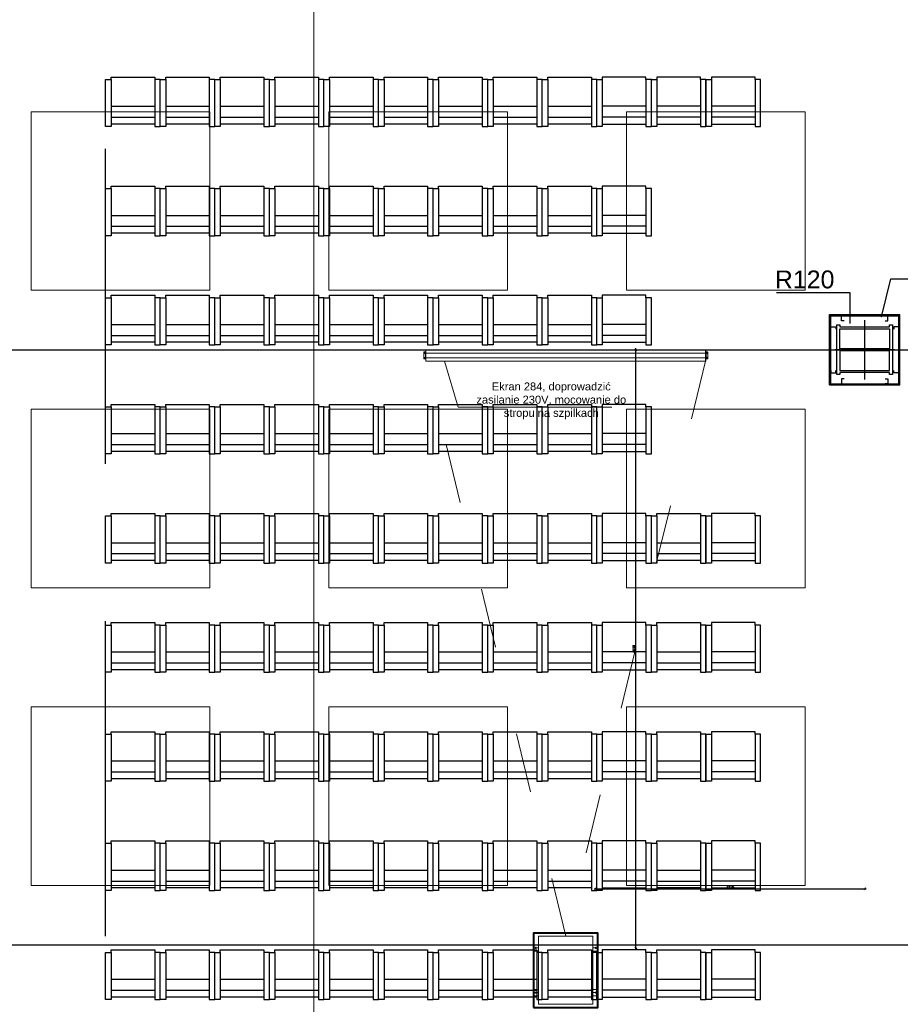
# Model space of a CAD drawing. Header units: centimetres. Extents: x -228435 to 111511, y -89367 to 428125.
# Tile 15 of 219: x -55056 to -46181, y 22402 to 32327. Entities that reach past the tile are written whole.
import ezdxf

# ---------------------------------------------------------------- set-up
doc = ezdxf.new("R2010")
doc.units = ezdxf.units.CM
doc.header["$LTSCALE"] = 50
doc.header["$PDMODE"] = 35
doc.header["$PDSIZE"] = 0.1
for name, pattern in [('0_II 10 sal$0$HIDDEN', [9.525, 6.35, -3.175]), ('CENTER', [2, 1.25, -0.25, 0.25, -0.25]), ('DASHDOT2', [12.7, 6.35, -3.175, 0, -3.175]), ('HIDDEN2', [4.7625, 3.175, -1.5875]), ('HIDDENX2', [19.05, 12.7, -6.35]), ('Kondygnacja -1$0$ACAD_ISO03W100', [30, 12, -18])]:
    doc.linetypes.add(name, pattern=pattern)
doc.layers.get('0').update_dxf_attribs({"color": 8})
doc.layers.get('DEFPOINTS').update_dxf_attribs({"color": 8})
for name, color, linetype in [('0_II 10 sal$0$ARCH_SIEDZENIA', 8, 'Continuous'), ('0_II 10 sal$0$ARCH_WYPOSAŻENIE_INNE', 8, 'Continuous'), ('ARCH_INFO_KŁADY ŚCIAN', 8, 'HIDDEN2'), ('ARCH_INFO_ODPORNOŚĆ OGNIOWA', 8, 'Continuous'), ('ARCH_INFO_OPISY', 8, 'Continuous'), ('ARCH_INFO_OSIE_IST', 8, 'DASHDOT2'), ('Kondygnacja +0$0$ARCH_GK', 8, 'Continuous'), ('Kondygnacja +0$0$ARCH_INFO_ODPORNOŚĆ OGNIOWA', 8, 'Continuous'), ('Kondygnacja +0$0$ARCH_PROFILE', 8, 'Continuous'), ('Kondygnacja +0$0$ARCH_STAL_IST', 8, 'Continuous'), ('Osie rzutów$0$ARCH_INFO_OSIE_OPISY_IST', 8, 'Continuous')]:
    doc.layers.add(name, color=color, linetype=linetype)
for name, color, linetype, lineweight in [('ARCH_SUFITY_PODWIESZANE', 8, 'HIDDENX2', 9), ('osie', 8, 'CENTER', 13), ('SYSTEMY AV', 8, 'Continuous', 13)]:
    doc.layers.add(name, color=color, linetype=linetype, lineweight=lineweight)
doc.styles.add('-1 sale konferencyjne$0$Arial', font='ARIAL.TTF')
doc.styles.add('Arial', font='ARIAL.TTF')
doc.styles.add('Kondygnacja +0$0$Arial', font='ARIAL.TTF')
doc.styles.add('Kondygnacja +0$0$Standard', font='txt')
doc.styles.add('Romans', font='Romans.shx')
doc.dimstyles.new('ISO-25', dxfattribs={"dimtxt": 2.5, "dimasz": 2.5, "dimexe": 1.25, "dimexo": 0.625, "dimtad": 1, "dimtxsty": 'Standard', "dimcen": 2.5, "dimadec": 0, "dimazin": 0, "dimtfac": 1, "dimtmove": 0, "dimatfit": 3, "dimfxl": 0, "dimarcsym": 0})
doc.dimstyles.new('Kondygnacja +0$0$ISO-25', dxfattribs={"dimtxt": 2.5, "dimasz": 2.5, "dimexe": 1.25, "dimexo": 0.625, "dimtad": 1, "dimtxsty": 'Kondygnacja +0$0$Standard', "dimcen": 2.5, "dimadec": 0, "dimazin": 0, "dimtfac": 1, "dimtmove": 0, "dimatfit": 3, "dimfxl": 0, "dimarcsym": 0})
doc.dimstyles.new('Wymiary 1-200', dxfattribs={"dimtxt": 22, "dimasz": 20, "dimexe": 10, "dimexo": 0, "dimgap": 8, "dimtad": 1, "dimrnd": 0.5, "dimzin": 12, "dimdsep": 46, "dimtxsty": 'Romans', "dimblk": 'OBLIQUE', "dimcen": 0.5, "dimdle": 15, "dimclrt": 55, "dimazin": 0, "dimtfac": 1, "dimtmove": 1, "dimatfit": 3, "dimfxl": 0, "dimtolj": 1, "dimtzin": 0, "dimarcsym": 0})

# ---------------------------------------------------------------- blocks, each defined once
blk = doc.blocks.new('SU Lampy kwadratowe +0')
at = {"layer": 'ARCH_SUFITY_PODWIESZANE', "ltscale": 2.5}
for points in [[(6620, 7640), (6800, 7640), (6800, 7460), (6620, 7460)], [(6920, 7640), (7100, 7640), (7100, 7460), (6920, 7460)], [(7220, 7640), (7400, 7640), (7400, 7460), (7220, 7460)], [(6620, 7340), (6800, 7340), (6800, 7160), (6620, 7160)], [(6920, 7340), (7100, 7340), (7100, 7160), (6920, 7160)], [(7220, 7340), (7400, 7340), (7400, 7160), (7220, 7160)], [(6620, 7040), (6800, 7040), (6800, 6860), (6620, 6860)], [(6920, 7040), (7100, 7040), (7100, 6860), (6920, 6860)], [(7220, 7040), (7400, 7040), (7400, 6860), (7220, 6860)]]:
    blk.add_lwpolyline(points, close=True, dxfattribs=at)
blk = doc.blocks.new('Linie kładów 0')
at = {"layer": 'ARCH_INFO_KŁADY ŚCIAN', "ltscale": 10, "const_width": 1}
blk.add_lwpolyline([(6905.02, 5618.71), (6905.02, 11674.11)], dxfattribs=at)
blk = doc.blocks.new('Kondygnacja +0$0$_Dot')
at = {"color": 0, "linetype": 'ByBlock', "lineweight": -2}
blk.add_line((-0.5, 0), (-1, 0), dxfattribs=at)
at = {"color": 0, "linetype": 'ByBlock', "const_width": 0.5}
blk.add_lwpolyline([(-0.25, 0, 1), (0.25, 0, 1)], format="xyb", close=True, dxfattribs=at)
blk = doc.blocks.new('SE2')
at = {"linetype": 'Continuous', "ltscale": 25.4}
for p, q in [((-906, 1326), (-906, 1248)), ((-885, 1332), (-900, 1332)), ((-897, 1321), (-897, 1313)), ((-897, 1261), (-897, 1253)), ((-890, 1313), (-890, 1321)), ((-890, 1253), (-890, 1261)), ((-885, 1242), (-885, 1332)), ((-880, 1360), (-880, 1332)), ((-878, 1360), (-880, 1360)), ((-880, 1332), (-880, 1242)), ((-878, 1316), (-880, 1316)), ((-878, 1259), (-880, 1259)), ((-878, 1316), (-878, 1360)), ((2678, 1360), (-878, 1360)), ((-878, 1316), (-878, 1360)), ((-878, 1285), (-878, 1316)), ((2678, 1316), (-878, 1316)), ((-878, 1259), (-878, 1285)), ((2678, 1259), (-878, 1259)), ((-878, 1215), (-878, 1259)), ((2678, 1316), (2678, 1360)), ((2678, 1360), (2678, 1316)), ((2680, 1360), (2678, 1360)), ((2678, 1285), (2678, 1316)), ((2680, 1316), (2678, 1316)), ((2678, 1285), (2678, 1259)), ((2678, 1259), (2678, 1215)), ((2680, 1259), (2678, 1259)), ((2680, 1332), (2680, 1360)), ((2680, 1242), (2680, 1332)), ((2685, 1332), (2685, 1242)), ((2700, 1332), (2685, 1332)), ((2698, 1321), (2690, 1321)), ((2690, 1321), (2690, 1321)), ((2698, 1321), (2690, 1321)), ((2690, 1314), (2698, 1314)), ((2698, 1261), (2690, 1261)), ((2690, 1261), (2690, 1261)), ((2698, 1261), (2690, 1261)), ((2690, 1254), (2698, 1254)), ((2698, 1321), (2698, 1321)), ((2698, 1261), (2698, 1261)), ((2706, 1248), (2706, 1326)), ((-906, 1248), (-906, 1248)), ((-900, 1242), (-885, 1242)), ((-900, 1242), (-885, 1242)), ((-900, 1242), (-900, 1242)), ((-882, 1242), (-882, 1242)), ((-882, 1242), (-880, 1242)), ((-882, 1242), (-880, 1242)), ((-880, 1242), (-880, 1215)), ((-880, 1215), (-878, 1215)), ((-878, 1215), (2678, 1215)), ((2678, 1215), (2680, 1215)), ((2680, 1215), (2680, 1242)), ((2682, 1242), (2680, 1242)), ((2680, 1242), (2682, 1242)), ((2682, 1242), (2682, 1242)), ((2685, 1242), (2700, 1242)), ((2685, 1242), (2700, 1242)), ((2700, 1242), (2700, 1242)), ((2706, 1248), (2706, 1248))]:
    blk.add_line(p, q, dxfattribs=at)
for centre, radius, start, end in [((-900, 1326), 6, 90, 180), ((-894, 1321), 3.5, 0, 180), ((-894, 1321), 3.5, 0, 180), ((-894, 1313), 3.5, 180, 360), ((-894, 1261), 3.5, 0, 180), ((-894, 1261), 3.5, 0, 180), ((-894, 1253), 3.5, 180, 360), ((2690, 1317), 3.5, 90, 180), ((2690, 1317), 3.5, 90, 270), ((2690, 1257), 3.5, 90, 180), ((2690, 1257), 3.5, 90, 270), ((2698, 1317), 3.5, 0, 90), ((2698, 1317), 3.5, 270, 90), ((2698, 1257), 3.5, 0, 90), ((2698, 1257), 3.5, 270, 90), ((2700, 1326), 6, 0, 90), ((-900, 1248), 6, 180, 270), ((-900, 1248), 6, 180, 270), ((2700, 1248), 6, 270, 360), ((2700, 1248), 6, 270, 360)]:
    blk.add_arc(centre, radius, start, end, dxfattribs=at)
for centre, major_axis, start_param, end_param in [((-885, 1332), (-5, 0), 3.141593, 4.712389), ((2685, 1332), (-5, 0), 4.712389, 6.283185), ((-885, 1242), (5, 0), 0, 1.570796), ((-885, 1242), (3, 0), 0, 1.570796), ((2685, 1242), (5, 0), 1.570796, 3.141593), ((2685, 1242), (3, 0), 1.570796, 3.141593)]:
    blk.add_ellipse(centre, major_axis=major_axis, ratio=0.000014, start_param=start_param, end_param=end_param, dxfattribs=at)
blk = doc.blocks.new('A$C45FE2F59')
for p, q in [((-324, 608), (-319, 612)), ((-284, 612), (-319, 612)), ((0, 700), (-280, 700)), ((0, 700), (280, 700)), ((284, 612), (319, 612)), ((324, 608), (319, 612)), ((-324, 552), (-324, 608)), ((-324, 552), (-319, 547)), ((-284, 547), (-319, 547)), ((284, 547), (319, 547)), ((324, 552), (319, 547)), ((324, 552), (324, 608)), ((-324, 148), (-319, 152)), ((-324, 148), (-324, 92)), ((-284, 152), (-319, 152)), ((284, 152), (319, 152)), ((324, 148), (319, 152)), ((324, 148), (324, 92)), ((-324, 92), (-319, 88)), ((-284, 88), (-319, 88)), ((0, 0), (-280, 0)), ((0, 0), (280, 0)), ((284, 88), (319, 88)), ((324, 92), (319, 88)), ((45, 0), (-280, 0)), ((-277, 0), (277, 0)), ((280, 0), (127, 0))]:
    blk.add_line(p, q)
blk.add_lwpolyline([(-280, 700), (280, 700), (280, 0), (-280, 0)], close=True)
for centre, radius in [((-309, 580), 5.5), ((-309, 580), 5), ((309, 580), 5), ((309, 580), 5.5), ((-309, 120), 5.5), ((-309, 120), 5), ((309, 120), 5.5), ((309, 120), 5)]:
    blk.add_circle(centre, radius)
at = {"layer": 'osie'}
for p, q in [((-280, 580), (-330, 580)), ((-309, 580), (-309, 590)), ((-309, 580), (-309, 570)), ((280, 580), (330, 580)), ((309, 580), (309, 590)), ((309, 580), (309, 570)), ((-280, 120), (-330, 120)), ((-309, 120), (-309, 130)), ((-309, 120), (-309, 110)), ((280, 120), (330, 120)), ((309, 120), (309, 130)), ((309, 120), (309, 110))]:
    blk.add_line(p, q, dxfattribs=at)
blk = doc.blocks.new('0_II 10 sal$0$Miejsce_siedzące_2d')
at = {"color": 0, "linetype": 'ByBlock', "lineweight": -2}
for p, q in [((-26.4, 27.1), (26.4, 27.1)), ((-26.4, 12.5), (26.4, 12.5))]:
    blk.add_line(p, q, dxfattribs=at)
for points in [[(-26.4, 62.7), (-26.4, 0), (-33, 0), (-33, 62.7), (-26.4, 62.7), (-26.4, 66), (26.4, 66), (26.4, 62.7), (26.4, 0), (33, 0), (33, 62.7), (26.4, 62.7)], [(26.4, 3.3), (-26.4, 3.3)]]:
    blk.add_lwpolyline(points, dxfattribs=at)
blk = doc.blocks.new('_Oblique')
at = {"color": 0, "linetype": 'ByBlock', "lineweight": -2}
blk.add_line((-0.5, -0.5), (0.5, 0.5), dxfattribs=at)
blk = doc.blocks.new('*D1202')
at = {"layer": 'DEFPOINTS', "color": 0, "lineweight": 40}
for p in [(-49250, 29000, 6300), (-48846.1, 29000), (-49250, 22970, 6300)]:
    blk.add_point(p, dxfattribs=at)
at = {"layer": 'SYSTEMY AV', "color": 0, "lineweight": -2}
for p, q in [((-48846.1, 22955), (-48846.1, 29015)), ((-48837.8, 29000), (-48836.1, 29000)), ((-48837.8, 22970), (-48836.1, 22970))]:
    blk.add_line(p, q, dxfattribs=at)
at = {"layer": 'SYSTEMY AV', "color": 0, "lineweight": -2, "xscale": 20, "yscale": 20, "zscale": 20}
for p, rotation in [((-48846.1, 29000), 90), ((-48846.1, 22970), 270)]:
    blk.add_blockref('_Oblique', p, dxfattribs=dict(at, rotation=rotation))
at = {"layer": 'SYSTEMY AV', "color": 55, "lineweight": 40, "insert": (-48865.1, 25985), "char_height": 22, "attachment_point": 5, "rotation": 90, "style": 'Romans'}
blk.add_mtext('\\A1;6030', dxfattribs=at)
blk = doc.blocks.new('*D1203')
at = {"layer": 'DEFPOINTS', "color": 0, "lineweight": 40}
for p in [(-46540, 23566.5), (-49250, 22979.8, 6300), (-46540, 23000, 6300)]:
    blk.add_point(p, dxfattribs=at)
at = {"layer": 'SYSTEMY AV', "color": 0, "lineweight": -2}
for p, q in [((-49265, 23566.5), (-46525, 23566.5)), ((-49250, 23574), (-49250, 23576.5)), ((-46540, 23574.1), (-46540, 23576.5))]:
    blk.add_line(p, q, dxfattribs=at)
at = {"layer": 'SYSTEMY AV', "color": 0, "lineweight": -2, "xscale": 20, "yscale": 20, "zscale": 20, "rotation": 180}
blk.add_blockref('_Oblique', (-49250, 23566.5), dxfattribs=at)
at = {"layer": 'SYSTEMY AV', "color": 0, "lineweight": -2, "xscale": 20, "yscale": 20, "zscale": 20}
blk.add_blockref('_Oblique', (-46540, 23566.5), dxfattribs=at)
at = {"layer": 'SYSTEMY AV', "color": 55, "lineweight": 40, "insert": (-47895, 23585.5), "char_height": 22, "attachment_point": 5, "style": 'Romans'}
blk.add_mtext('\\A1;2710', dxfattribs=at)
blk = doc.blocks.new('Osie rzutów')
at = {"layer": 'ARCH_INFO_OSIE_IST', "ltscale": 10}
for p, q in [((6860, 12510), (6860, 4623.26)), ((7460, 12510), (7460, 4623.26)), ((7460, 7370), (7460, 7430)), ((4436.04, 7400), (15156.54, 7400)), ((7490, 7400), (7430, 7400)), ((4436.04, 6800), (15156.54, 6800))]:
    blk.add_line(p, q, dxfattribs=at)

msp = doc.modelspace()

# ---------------------------------------------------------------- linework, layer by layer
at = {"layer": '0_II 10 sal$0$ARCH_WYPOSAŻENIE_INNE', "linetype": '0_II 10 sal$0$HIDDEN', "ltscale": 10, "elevation": 7230}
msp.add_lwpolyline([(-54189.42803, 18325.58237), (-54189.42803, 36150.00781), (-48370.0026, 36150.00781), (-48370.0026, 36150.00781), (-44940.0026, 36150.00781), (-44940.0026, 36150.00781), (-36690.0026, 36150.00781), (-36690.0026, 36150.00781), (-35865.0026, 36150.00781), (-35865.57717, 30630.58237), (-36170.57717, 30630.58237), (-36170.57717, 27369.43324), (-35865.57717, 27369.43324), (-35865.57717, 18630.58237), (-36170.57717, 18630.58237), (-36170.57717, 18325.58237), (-44909.42803, 18325.58237), (-44909.42803, 18630.58237), (-48170.57717, 18630.58237), (-48170.57717, 18325.58237)], close=True, dxfattribs=at)
at = {"layer": 'Kondygnacja +0$0$ARCH_GK', "elevation": 630}
for points in [[(-46895, 29050), (-46895, 29355)], [(-46895, 29355), (-46490, 29355)], [(-46895, 29342.5), (-46490, 29342.5)], [(-46882.5, 29050), (-46882.5, 29342.5)], [(-46490, 29355), (-46185, 29355)], [(-46490, 29342.5), (-46197.5, 29342.5)], [(-46197.5, 29050), (-46197.5, 29355)], [(-46185, 29050), (-46185, 29355)], [(-46895, 28645), (-46895, 29050)], [(-46882.5, 28645), (-46882.5, 29050)], [(-46197.5, 28657.5), (-46197.5, 29050)], [(-46185, 28645), (-46185, 29050)], [(-46895, 28645), (-46490, 28645)], [(-46882.5, 28657.5), (-46490, 28657.5)], [(-46490, 28657.5), (-46185, 28657.5)], [(-46490, 28645), (-46185, 28645)]]:
    msp.add_lwpolyline(points, dxfattribs=at)
at = {"layer": 'Kondygnacja +0$0$ARCH_PROFILE', "elevation": 630}
for points in [[(-46747.5, 29292.5), (-46772.5, 29292.5), (-46772.5, 29342.5), (-46747.5, 29342.5)], [(-46332.5, 29292.5), (-46307.5, 29292.5), (-46307.5, 29342.5), (-46332.5, 29342.5)], [(-46882.5, 29207.5), (-46882.5, 29232.5), (-46832.5, 29232.5), (-46832.5, 29207.5)], [(-46197.5, 29207.5), (-46197.5, 29232.5), (-46247.5, 29232.5), (-46247.5, 29207.5)], [(-46882.5, 28792.5), (-46882.5, 28767.5), (-46832.5, 28767.5), (-46832.5, 28792.5)], [(-46197.5, 28792.5), (-46197.5, 28767.5), (-46247.5, 28767.5), (-46247.5, 28792.5)], [(-46747.5, 28707.5), (-46772.5, 28707.5), (-46772.5, 28657.5), (-46747.5, 28657.5)], [(-46332.5, 28707.5), (-46307.5, 28707.5), (-46307.5, 28657.5), (-46332.5, 28657.5)]]:
    msp.add_lwpolyline(points, dxfattribs=at)
at = {"layer": 'Kondygnacja +0$0$ARCH_STAL_IST', "elevation": 630}
for points in [[(-46820, 28750), (-46820, 29250), (-46790, 29250), (-46790, 29230), (-46290, 29230), (-46290, 29250), (-46260, 29250), (-46260, 28750), (-46290, 28750), (-46290, 28770), (-46790, 28770), (-46790, 28750)], [(-46290, 29010), (-46790, 29010), (-46790, 29210), (-46290, 29210)], [(-46790, 28790), (-46290, 28790), (-46290, 28990), (-46790, 28990)]]:
    msp.add_lwpolyline(points, close=True, dxfattribs=at)
at = {"layer": 'SYSTEMY AV'}
for p in [(-50774.69748, 28885.11466, 630), (-49088.06454, 28422.30901, 630)]:
    msp.add_line(p, (-50637.25977, 28422.30901, 630), dxfattribs=at)
at = {"layer": 'SYSTEMY AV', "linetype": 'Kondygnacja -1$0$ACAD_ISO03W100', "elevation": 630}
msp.add_lwpolyline([(-48144.10488, 28885.11222), (-49552.82, 23087.6), (-50961.53512, 28885.11222)], dxfattribs=at)
at = {"layer": 'SYSTEMY AV', "lineweight": 40, "elevation": 630}
msp.add_lwpolyline([(-49877.82, 22369.6), (-49227.82, 22369.6), (-49227.82, 23119.6), (-49877.82, 23119.6)], close=True, dxfattribs=at)

# ---------------------------------------------------------------- block references
at = {"layer": '0_II 10 sal$0$ARCH_SIEDZENIA', "linetype": 'Continuous', "lineweight": -3, "yscale": 7.571168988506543, "zscale": 10}
for p, xscale in [((-53914.42803, 31250, 930), 8.328285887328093), ((-53364.42803, 31250, 930), 8.328285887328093), ((-52814.42803, 31250, 930), 8.328285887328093), ((-52264.42803, 31250, 930), 8.328285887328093), ((-51714.42803, 31250, 930), 8.328285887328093), ((-51164.42803, 31250, 930), 8.328285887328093), ((-50614.42803, 31250, 930), 8.328285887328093), ((-50064.42803, 31250, 930), 8.328285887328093), ((-49514.42803, 31250, 930), 8.328285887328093), ((-48964.42803, 31250, 930), -8.328285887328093), ((-48414.42803, 31250, 930), -8.328285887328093), ((-47864.42803, 31250, 930), -8.328285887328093), ((-53914.42803, 30150, 7230), 8.328285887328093), ((-53364.42803, 30150, 7230), 8.328285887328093), ((-52814.42803, 30150, 7230), 8.328285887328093), ((-52264.42803, 30150, 7230), 8.328285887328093), ((-51714.42803, 30150, 7230), 8.328285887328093), ((-51164.42803, 30150, 7230), 8.328285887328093), ((-50614.42803, 30150, 7230), 8.328285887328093), ((-50064.42803, 30150, 7230), 8.328285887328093), ((-49514.42803, 30150, 7230), 8.328285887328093), ((-48964.42803, 30150, 7230), -8.328285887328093), ((-53914.42803, 29050, 7230), 8.328285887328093), ((-53364.42803, 29050, 7230), 8.328285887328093), ((-52814.42803, 29050, 7230), 8.328285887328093), ((-52264.42803, 29050, 7230), 8.328285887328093), ((-51714.42803, 29050, 7230), 8.328285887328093), ((-51164.42803, 29050, 7230), 8.328285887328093), ((-50614.42803, 29050, 7230), 8.328285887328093), ((-50064.42803, 29050, 7230), 8.328285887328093), ((-49514.42803, 29050, 7230), 8.328285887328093), ((-48964.42803, 29050, 7230), -8.328285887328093), ((-53914.42803, 27950, 7230), 8.328285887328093), ((-53364.42803, 27950, 7230), 8.328285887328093), ((-52814.42803, 27950, 7230), 8.328285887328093), ((-52264.42803, 27950, 7230), 8.328285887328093), ((-51714.42803, 27950, 7230), 8.328285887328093), ((-51164.42803, 27950, 7230), 8.328285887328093), ((-50614.42803, 27950, 7230), 8.328285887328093), ((-50064.42803, 27950, 7230), 8.328285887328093), ((-49514.42803, 27950, 7230), 8.328285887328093), ((-48964.42803, 27950, 7230), -8.328285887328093), ((-53914.42803, 26850, 7230), 8.328285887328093), ((-53364.42803, 26850, 7230), 8.328285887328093), ((-52814.42803, 26850, 7230), 8.328285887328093), ((-52264.42803, 26850, 7230), 8.328285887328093), ((-51714.42803, 26850, 7230), 8.328285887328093), ((-51164.42803, 26850, 7230), 8.328285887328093), ((-50614.42803, 26850, 7230), 8.328285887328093), ((-50064.42803, 26850, 7230), 8.328285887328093), ((-49514.42803, 26850, 7230), 8.328285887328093), ((-48964.42803, 26850, 7230), -8.328285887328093), ((-48414.42803, 26850, 7230), 8.328285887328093), ((-47864.42803, 26850, 7230), -8.328285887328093), ((-53914.42803, 25750, 7230), 8.328285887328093), ((-53364.42803, 25750, 7230), 8.328285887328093), ((-52814.42803, 25750, 7230), 8.328285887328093), ((-52264.42803, 25750, 7230), 8.328285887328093), ((-51714.42803, 25750, 7230), 8.328285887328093), ((-51164.42803, 25750, 7230), 8.328285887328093), ((-50614.42803, 25750, 7230), 8.328285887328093), ((-50064.42803, 25750, 7230), 8.328285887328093), ((-49514.42803, 25750, 7230), 8.328285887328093), ((-48964.42803, 25750, 7230), -8.328285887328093), ((-48414.42803, 25750, 7230), 8.328285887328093), ((-47864.42803, 25750, 7230), -8.328285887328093), ((-53914.42803, 24650, 7230), 8.328285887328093), ((-53364.42803, 24650, 7230), 8.328285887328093), ((-52814.42803, 24650, 7230), 8.328285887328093), ((-52264.42803, 24650, 7230), 8.328285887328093), ((-51714.42803, 24650, 7230), 8.328285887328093), ((-51164.42803, 24650, 7230), 8.328285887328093), ((-50614.42803, 24650, 7230), 8.328285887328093), ((-50064.42803, 24650, 7230), 8.328285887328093), ((-49514.42803, 24650, 7230), 8.328285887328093), ((-48964.42803, 24650, 7230), -8.328285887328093), ((-48414.42803, 24650, 7230), 8.328285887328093), ((-47864.42803, 24650, 7230), -8.328285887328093), ((-53914.42803, 23550, 7230), 8.328285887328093), ((-53364.42803, 23550, 7230), 8.328285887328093), ((-52814.42803, 23550, 7230), 8.328285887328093), ((-52264.42803, 23550, 7230), 8.328285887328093), ((-51714.42803, 23550, 7230), 8.328285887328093), ((-51164.42803, 23550, 7230), 8.328285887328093), ((-50614.42803, 23550, 7230), 8.328285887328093), ((-50064.42803, 23550, 7230), 8.328285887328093), ((-49514.42803, 23550, 7230), 8.328285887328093), ((-48964.42803, 23550, 7230), -8.328285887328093), ((-48414.42803, 23550, 7230), 8.328285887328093), ((-47864.42803, 23550, 7230), -8.328285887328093), ((-53914.42803, 22450, 7230), 8.328285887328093), ((-53364.42803, 22450, 7230), 8.328285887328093), ((-52814.42803, 22450, 7230), 8.328285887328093), ((-52264.42803, 22450, 7230), 8.328285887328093), ((-51714.42803, 22450, 7230), 8.328285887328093), ((-51164.42803, 22450, 7230), 8.328285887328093), ((-50614.42803, 22450, 7230), 8.328285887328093), ((-50064.42803, 22450, 7230), 8.328285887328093), ((-49514.42803, 22450, 7230), 8.328285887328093), ((-48964.42803, 22450, 7230), -8.328285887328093), ((-48414.42803, 22450, 7230), 8.328285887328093), ((-47864.42803, 22450, 7230), -8.328285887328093)]:
    msp.add_blockref('0_II 10 sal$0$Miejsce_siedzące_2d', p, dxfattribs=dict(at, xscale=xscale))
at = {"layer": 'ARCH_INFO_KŁADY ŚCIAN', "xscale": 10, "yscale": 10, "zscale": 10}
msp.add_blockref('Linie kładów 0', (-121140, -45000, 630), dxfattribs=at)
at = {"layer": 'ARCH_SUFITY_PODWIESZANE', "ltscale": 2.5, "xscale": 10, "yscale": 10, "zscale": 10}
msp.add_blockref('SU Lampy kwadratowe +0', (-121140, -45000, -5670), dxfattribs=at)
at = {"layer": 'Osie rzutów$0$ARCH_INFO_OSIE_OPISY_IST', "xscale": 10, "yscale": 10, "zscale": 10}
msp.add_blockref('Osie rzutów', (-121140, -45000, 630), dxfattribs=at)
at = {"layer": 'SYSTEMY AV', "rotation": 180}
for name, p, xscale, yscale, zscale in [('SE2', (-48839.73557, 29962.46977, 630), 0.7923032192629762, 0.7923032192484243, 0.7923032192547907), ('A$C45FE2F59', (-49552.82, 23087.6, 630), 0.9799999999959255, 0.9799999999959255, 0.9799999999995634)]:
    msp.add_blockref(name, p, dxfattribs=dict(at, xscale=xscale, yscale=yscale, zscale=zscale))

# ---------------------------------------------------------------- texts
at = {"layer": 'ARCH_INFO_ODPORNOŚĆ OGNIOWA', "insert": (-47145.4508, 29857.76721, 630), "char_height": 180, "width": 3036.6124481, "attachment_point": 5, "style": 'Arial'}
msp.add_mtext('\\PR120', dxfattribs=at)
at = {"layer": 'Kondygnacja +0$0$ARCH_INFO_ODPORNOŚĆ OGNIOWA', "insert": (-47145.4508, 29857.76721, 630), "char_height": 180, "width": 3036.6124481, "attachment_point": 5, "style": 'Kondygnacja +0$0$Arial'}
msp.add_mtext('\\PR120', dxfattribs=at)
at = {"layer": 'SYSTEMY AV', "insert": (-49698.54133, 28299.55999, 630), "char_height": 200, "width": 1645.6719316, "attachment_point": 8, "style": '-1 sale konferencyjne$0$Arial'}
msp.add_mtext('\\P{\\H0.4x;Ekran 284, doprowadzić zasilanie 230V, mocowanie do stropu na szpilkach}', dxfattribs=at)

# ---------------------------------------------------------------- dimensions: what is measured, and where the dimension line sits
at = {"layer": 'SYSTEMY AV', "lineweight": 40}
dim = msp.add_linear_dim(base=(-48846.09051, 29000, -5670), p1=(-49250, 22970, 630), p2=(-49250, 29000, 630), angle=90, dimstyle='Wymiary 1-200', dxfattribs=at)
dim.commit()
dim.dimension.update_dxf_attribs({"geometry": '*D1202', "text_midpoint": (-48865.09051, 25985, -5670)})
dim = msp.add_linear_dim(base=(-46540, 23566.49262, -5670), p1=(-49250, 22979.8, 630), p2=(-46540, 23000, 630), dimstyle='Wymiary 1-200', dxfattribs=at)
dim.commit()
dim.dimension.update_dxf_attribs({"geometry": '*D1203', "text_midpoint": (-47895, 23585.49262, -5670)})

# ---------------------------------------------------------------- leaders
at = {"layer": 'ARCH_INFO_ODPORNOŚĆ OGNIOWA'}
msp.add_leader([(-46686.34297, 29266.46832, 7230), (-46686.34297, 29574.77761, 7230), (-47428.71336, 29574.77761, 7230)], dimstyle='ISO-25', override={"dimscale": 5, "dimasz": 2, "dimtad": 0, "dimldrblk": 'Dot'}, dxfattribs=at)
at = {"layer": 'ARCH_INFO_OPISY'}
msp.add_leader([(-46371.06762, 29332.44569, 630), (-46276.98527, 29713.44258, 630), (-45007.41832, 29713.44258, 630)], dimstyle='ISO-25', override={"dimscale": 5, "dimasz": 2, "dimtad": 0, "dimldrblk": 'Dot'}, dxfattribs=at)
at = {"layer": 'Kondygnacja +0$0$ARCH_INFO_ODPORNOŚĆ OGNIOWA'}
msp.add_leader([(-46686.34297, 29266.46832, 7230), (-46686.34297, 29574.77761, 7230), (-47428.71336, 29574.77761, 7230)], dimstyle='Kondygnacja +0$0$ISO-25', override={"dimscale": 5, "dimasz": 2, "dimtad": 0, "dimldrblk": 'Kondygnacja +0$0$_Dot'}, dxfattribs=at)

doc.saveas('drawing.dxf')
